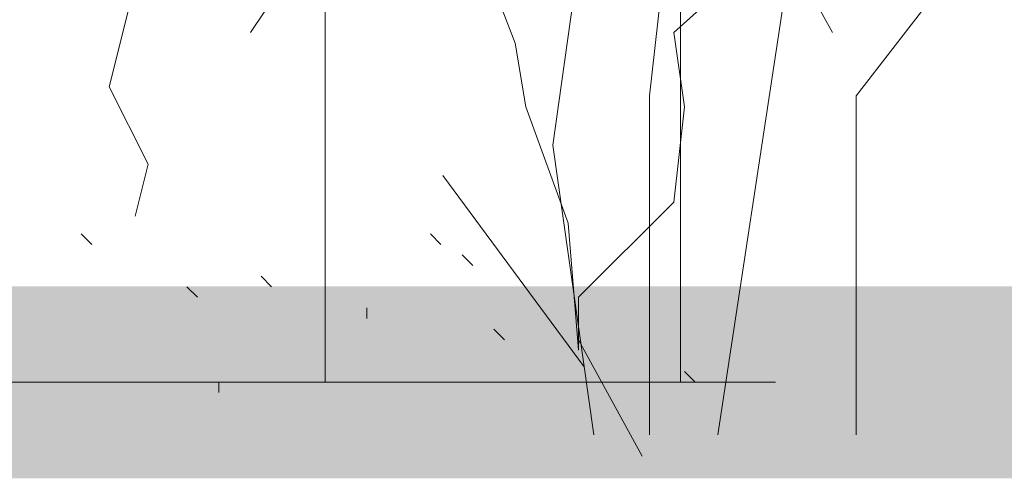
# Model space of a CAD drawing. Header units: millimetres. Extents: x 14400 to 93787, y -21104 to 39413.
# Tile 96 of 256: x 24554 to 24569, y 9746 to 9753. Entities that reach past the tile are written whole.
import ezdxf

# ---------------------------------------------------------------- set-up
doc = ezdxf.new("R2010")
doc.units = ezdxf.units.MM
doc.linetypes.add('HIDDEN', pattern=[9.525, 6.35, -3.175])
for name, color, linetype, lineweight in [('!MODUS_OPIS', 3, 'Continuous', 13), ('__MODUS_ŚCIANY', 2, 'Continuous', 35), ('_MODUS - zielen', 66, 'Continuous', 9), ('Hatch', 4, 'Continuous', 5)]:
    doc.layers.add(name, color=color, linetype=linetype, lineweight=lineweight)

msp = doc.modelspace()

# ---------------------------------------------------------------- hatches: boundary and pattern name
at = {"layer": 'Hatch', "ltscale": 2, "true_color": 0xc7c7c7}
h = msp.add_hatch(dxfattribs=at)
h.set_pattern_fill('GRATE', color=9, scale=7, angle=90)
h.paths.add_polyline_path([(24866.08516, 9993.23322), (25012.58516, 9993.23322), (25012.58516, 9747.23322), (24548.33412, 9747.23322), (24548.33412, 9824.23322), (24866.08516, 9824.23322)])

# ---------------------------------------------------------------- linework, layer by layer
at = {"layer": '!MODUS_OPIS', "linetype": 'HIDDEN', "ltscale": 2}
msp.add_lwpolyline([(25137.17444, 9747.23322), (24244.37684, 9747.23322)], dxfattribs=at)
at = {"layer": '__MODUS_ŚCIANY', "ltscale": 2, "const_width": 3}
msp.add_lwpolyline([(24476.35722, 9747.23322), (25137.17444, 9747.23322)], dxfattribs=at)
at = {"layer": '_MODUS - zielen', "transparency": 33554687}
for p, q in [((24563.70638, 9751.70903), (24564.19719, 9756.15241)), ((24562.19306, 9750.93884), (24562.68387, 9754.4343)), ((24564.77186, 9746.41031), (24565.91501, 9753.93072)), ((24566.93752, 9751.70903), (24568.65534, 9753.93072)), ((24563.70638, 9746.41031), (24563.70638, 9751.70903)), ((24566.93752, 9746.41031), (24566.93752, 9751.70903)), ((24562.83436, 9746.41031), (24562.19306, 9750.93884)), ((24562.68387, 9747.473), (24560.47524, 9750.46488))]:
    msp.add_line(p, q, dxfattribs=at)
for points in [[(24557.68539, 9763.77787), (24557.07842, 9762.56512), (24556.27054, 9755.89509), (24555.25977, 9751.85252), (24555.86568, 9750.63978), (24555.66371, 9749.83124)], [(24559.45192, 9757.66182), (24558.45914, 9755.67626), (24558.95553, 9755.34533), (24558.12821, 9753.6907), (24557.46636, 9752.69792)], [(24563.91943, 9756.50358), (24564.0849, 9755.34533), (24565.73953, 9754.18709), (24566.56685, 9752.69792)], [(24562.59573, 9747.73401), (24562.43026, 9749.71958), (24561.76841, 9751.53967), (24561.60295, 9752.53245), (24560.77563, 9754.68348), (24559.45192, 9754.84894), (24558.45914, 9755.67626)], [(24562.59573, 9747.73401), (24562.59573, 9748.56133), (24564.0849, 9750.0505), (24564.25036, 9751.53967), (24564.0849, 9752.69792), (24565.73953, 9754.18709), (24566.23592, 9755.67626), (24567.55963, 9755.67626)], [(24554.98441, 9749.38865), (24554.81894, 9749.55411), (24554.81894, 9749.55411)], [(24560.4447, 9749.38865), (24560.27924, 9749.55411), (24560.27924, 9749.55411)], [(24560.94109, 9749.05772), (24560.77563, 9749.22319), (24560.77563, 9749.22319)], [(24557.79729, 9748.72679), (24557.63182, 9748.89226), (24557.63182, 9748.89226)], [(24556.63904, 9748.56133), (24556.47358, 9748.72679), (24556.47358, 9748.72679)], [(24559.28646, 9748.2304), (24559.28646, 9748.39587), (24559.28646, 9748.39587)], [(24561.43748, 9747.89948), (24561.27202, 9748.06494), (24561.27202, 9748.06494)], [(24563.58851, 9746.07938), (24562.59573, 9747.89948), (24562.59573, 9747.89948)], [(24564.41582, 9747.23762), (24564.25036, 9747.40309), (24564.25036, 9747.40309)], [(24556.96997, 9747.07216), (24556.96997, 9747.23762), (24556.96997, 9747.23762)]]:
    msp.add_lwpolyline(points, dxfattribs=at)

doc.saveas('drawing.dxf')
